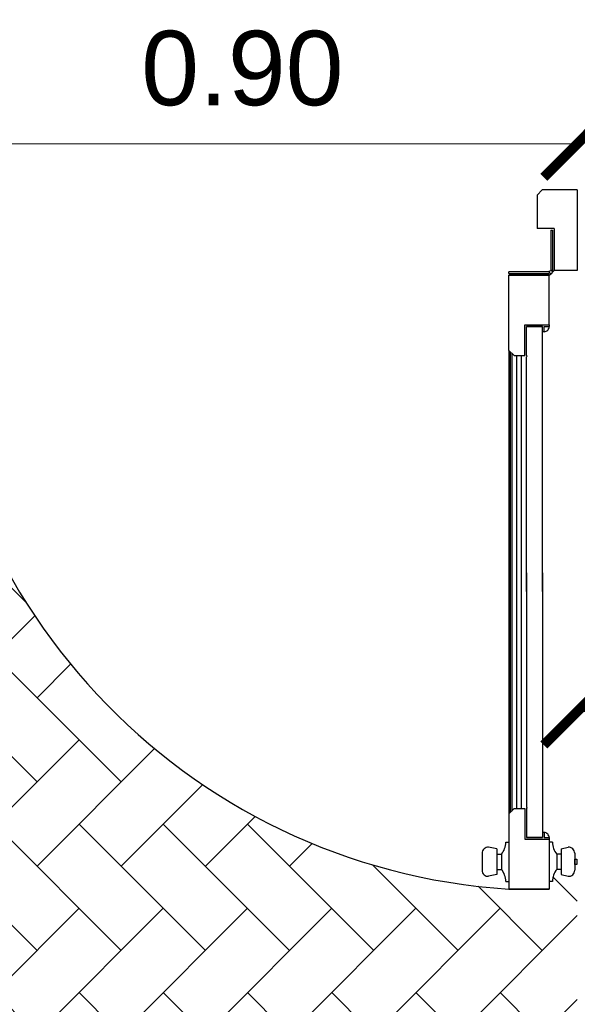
# Model space of a CAD drawing. Header units: inches. Extents: x -2 to 11.2, y -3.4 to 32.7.
# Tile 37 of 42: x 2.5 to 3.3, y 4.5 to 5.8. Entities that reach past the tile are written whole.
import ezdxf

# ---------------------------------------------------------------- set-up
doc = ezdxf.new("R2010")
doc.units = ezdxf.units.IN
doc.header["$MEASUREMENT"] = 0
doc.linetypes.add('CONTINUA', pattern=[0])
for name, color, linetype in [('Cotas', 60, 'Continuous'), ('Mobiliario', 2, 'Continuous'), ('Puertas', 1, 'Continuous'), ('Textura piso', 8, 'Continuous')]:
    doc.layers.add(name, color=color, linetype=linetype)
doc.styles.get("Standard").update_dxf_attribs({"font": 'arial.ttf'})
doc.dimstyles.new('Cotas', dxfattribs={"dimtxt": 0.1, "dimasz": 0.09, "dimexe": 0.2, "dimexo": 0.4, "dimgap": 0.05, "dimtad": 1, "dimzin": 0, "dimdsep": 46, "dimtxsty": 'Standard', "dimblk": 'ARCHTICK', "dimcen": 0.09, "dimse1": 1, "dimse2": 1, "dimclrd": 60, "dimclre": 256, "dimadec": 0, "dimazin": 0, "dimtfac": 1, "dimtix": 1, "dimtofl": 0, "dimtmove": 1, "dimatfit": 3, "dimfxl": 0, "dimtolj": 1, "dimtzin": 0, "dimlwd": 9, "dimarcsym": 0})

# ---------------------------------------------------------------- blocks, each defined once
blk = doc.blocks.new('puerta2')
at = {"layer": 'Puertas'}
for p, q in [((150.3376989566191, 38.72223843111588), (150.3376989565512, 38.61423843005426)), ((150.3376989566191, 38.72223843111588), (150.3848409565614, 38.72223843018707)), ((150.3376989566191, 38.72223843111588), (150.3376989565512, 38.61423843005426)), ((150.3376989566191, 38.72223843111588), (150.3848409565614, 38.72223843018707)), ((150.3848409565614, 38.72223843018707), (150.3916989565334, 38.71538043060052)), ((150.3848409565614, 38.72223843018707), (150.3916989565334, 38.71538043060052)), ((151.190556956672, 38.72223842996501), (151.1836989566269, 38.71538043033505)), ((151.190556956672, 38.72223842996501), (151.1836989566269, 38.71538043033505)), ((151.2376989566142, 38.72223843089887), (151.190556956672, 38.72223842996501)), ((151.2376989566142, 38.72223843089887), (151.190556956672, 38.72223842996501)), ((151.2376989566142, 38.72223843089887), (151.2376989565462, 38.61423842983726)), ((151.2376989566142, 38.72223843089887), (151.2376989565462, 38.61423842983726)), ((150.3916989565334, 38.71538043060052), (150.3916989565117, 38.67039843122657)), ((150.3916989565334, 38.71538043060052), (150.3916989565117, 38.67039843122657)), ((151.1836989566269, 38.71538043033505), (151.1836989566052, 38.6703984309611)), ((151.1836989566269, 38.71538043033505), (151.1836989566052, 38.6703984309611)), ((150.3690189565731, 38.67039843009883), (150.3690189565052, 38.61423843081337)), ((150.3690189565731, 38.67039843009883), (150.3916989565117, 38.67039843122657)), ((150.3690189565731, 38.67039843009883), (150.3690189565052, 38.61423843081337)), ((150.3690189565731, 38.67039843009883), (150.3916989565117, 38.67039843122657)), ((150.3711789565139, 38.66823843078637), (150.3711789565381, 38.61423843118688)), ((150.3733389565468, 38.66823843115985), (150.3711789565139, 38.66823843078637)), ((150.3711789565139, 38.66823843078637), (150.3711789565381, 38.61423843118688)), ((150.3733389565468, 38.66823843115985), (150.3711789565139, 38.66823843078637)), ((150.3733389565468, 38.66823843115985), (150.3733389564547, 38.61423843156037)), ((150.3733389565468, 38.66823843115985), (150.3733389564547, 38.61423843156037)), ((151.2063789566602, 38.67039843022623), (151.1836989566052, 38.6703984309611)), ((151.2063789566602, 38.67039843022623), (151.1836989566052, 38.6703984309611)), ((151.2063789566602, 38.67039843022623), (151.2063789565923, 38.61423843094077)), ((151.2063789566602, 38.67039843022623), (151.2063789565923, 38.61423843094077)), ((150.3376989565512, 38.61423843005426), (150.3690189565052, 38.61423843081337)), ((150.3376989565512, 38.61423843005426), (150.3690189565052, 38.61423843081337)), ((150.3711789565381, 38.61423843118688), (150.3733389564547, 38.61423843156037)), ((150.3711789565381, 38.61423843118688), (150.3733389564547, 38.61423843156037)), ((151.2376989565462, 38.61423842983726), (151.2063789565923, 38.61423843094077)), ((151.2376989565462, 38.61423842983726), (151.2063789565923, 38.61423843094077)), ((150.3754989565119, 38.61207843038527), (150.3754989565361, 38.60991843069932)), ((150.3754989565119, 38.61207843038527), (150.4294989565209, 38.6120784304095)), ((150.3754989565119, 38.61207843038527), (150.3754989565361, 38.60991843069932)), ((150.3754989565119, 38.61207843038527), (150.4294989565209, 38.6120784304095)), ((150.4294989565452, 38.60991843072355), (150.3754989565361, 38.60991843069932)), ((150.4294989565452, 38.60991843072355), (150.3754989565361, 38.60991843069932)), ((150.3754989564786, 38.54090643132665), (150.3754989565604, 38.60775843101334)), ((150.429498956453, 38.6077584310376), (150.3754989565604, 38.60775843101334)), ((150.3754989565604, 38.60775843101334), (150.429498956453, 38.6077584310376)), ((150.3754989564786, 38.54090643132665), (150.3754989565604, 38.60775843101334)), ((150.429498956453, 38.6077584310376), (150.3754989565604, 38.60775843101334)), ((150.3754989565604, 38.60775843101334), (150.429498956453, 38.6077584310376)), ((150.4294989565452, 38.60991843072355), (150.4294989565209, 38.6120784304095)), ((150.4294989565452, 38.60991843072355), (150.4294989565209, 38.6120784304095)), ((150.4294989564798, 38.50661643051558), (150.429498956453, 38.6077584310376)), ((150.4294989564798, 38.50661643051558), (150.429498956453, 38.6077584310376)), ((150.4082769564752, 38.54090643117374), (150.3754989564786, 38.54090643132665)), ((150.4082769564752, 38.54090643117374), (150.3754989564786, 38.54090643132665)), ((150.3823569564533, 38.53874643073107), (150.3754989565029, 38.53874642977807)), ((150.3823569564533, 38.53874643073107), (150.3754989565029, 38.53874642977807)), ((150.382356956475, 38.53188843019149), (150.3823569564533, 38.53874643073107)), ((150.382356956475, 38.53188843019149), (150.3823569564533, 38.53874643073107)), ((150.3845169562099, 38.18285905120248), (150.3845169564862, 38.53874643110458)), ((150.3845169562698, 38.2082335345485), (150.3845169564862, 38.53874643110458)), ((150.3845169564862, 38.53874643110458), (150.4061169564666, 38.53874643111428)), ((150.4061169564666, 38.53874643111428), (150.3845169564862, 38.53874643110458)), ((150.3845169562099, 38.18285905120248), (150.3845169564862, 38.53874643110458)), ((150.3845169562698, 38.2082335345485), (150.3845169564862, 38.53874643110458)), ((150.3845169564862, 38.53874643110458), (150.4061169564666, 38.53874643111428)), ((150.4061169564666, 38.53874643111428), (150.3845169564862, 38.53874643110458)), ((150.4061169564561, 38.49975843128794), (150.4061169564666, 38.53874643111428)), ((150.4061169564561, 38.49975843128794), (150.4061169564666, 38.53874643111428)), ((150.4082769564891, 38.49975842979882), (150.4082769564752, 38.54090643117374)), ((150.4082769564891, 38.49975842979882), (150.4082769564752, 38.54090643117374)), ((150.4061169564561, 38.49975843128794), (150.4052597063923, 38.4989011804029)), ((150.4061169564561, 38.49975843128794), (150.4052597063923, 38.4989011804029)), ((150.4061169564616, 38.49804392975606), (150.4052597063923, 38.4989011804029)), ((150.4061169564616, 38.49804392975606), (150.4052597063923, 38.4989011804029)), ((150.4061169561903, 38.18285905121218), (150.4061169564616, 38.49804392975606)), ((150.4061169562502, 38.20823353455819), (150.4061169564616, 38.49804392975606)), ((150.4061169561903, 38.18285905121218), (150.4061169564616, 38.49804392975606)), ((150.4061169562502, 38.20823353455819), (150.4061169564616, 38.49804392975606)), ((150.4226409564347, 38.49975843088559), (150.4082769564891, 38.49975842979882)), ((150.4226409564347, 38.49975843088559), (150.4082769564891, 38.49975842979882)), ((150.4131228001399, 38.49975843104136), (150.4131227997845, 37.89133415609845)), ((150.4131228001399, 38.49975843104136), (150.4131227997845, 37.89133415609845)), ((150.419491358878, 38.49975842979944), (150.4194913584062, 37.89133415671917)), ((150.419491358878, 38.49975842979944), (150.4194913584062, 37.89133415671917)), ((150.4226409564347, 38.49975843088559), (150.4294989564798, 38.50661643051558)), ((150.4226409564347, 38.49975843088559), (150.4294989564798, 38.50661643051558)), ((150.4258597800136, 38.50297725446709), (150.4258597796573, 37.88811533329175)), ((150.4258597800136, 38.50297725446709), (150.4258597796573, 37.88811533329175)), ((150.4277137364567, 38.50483121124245), (150.4277137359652, 37.88626137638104)), ((150.4277137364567, 38.50483121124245), (150.4277137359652, 37.88626137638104)), ((150.4294989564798, 38.50661643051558), (150.4294989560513, 37.88447615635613)), ((150.4294989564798, 38.50661643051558), (150.4294989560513, 37.88447615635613)), ((150.3845169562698, 38.2082335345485), (150.3845169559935, 37.85234615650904)), ((150.3845169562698, 38.2082335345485), (150.3845169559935, 37.85234615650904)), ((150.4061169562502, 38.20823353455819), (150.4061169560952, 37.89304865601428)), ((150.4061169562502, 38.20823353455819), (150.4061169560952, 37.89304865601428)), ((150.3845169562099, 38.18285905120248), (150.3845169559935, 37.85234615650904)), ((150.3845169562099, 38.18285905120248), (150.3845169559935, 37.85234615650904)), ((150.4061169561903, 38.18285905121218), (150.4061169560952, 37.89304865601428)), ((150.4061169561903, 38.18285905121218), (150.4061169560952, 37.89304865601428)), ((150.4061169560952, 37.89304865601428), (150.4052597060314, 37.89219140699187)), ((150.4061169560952, 37.89304865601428), (150.4052597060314, 37.89219140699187)), ((150.4061169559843, 37.89133415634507), (150.4052597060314, 37.89219140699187)), ((150.4061169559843, 37.89133415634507), (150.4052597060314, 37.89219140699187)), ((150.4061169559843, 37.89133415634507), (150.4061169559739, 37.85234615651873)), ((150.4061169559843, 37.89133415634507), (150.4061169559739, 37.85234615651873)), ((150.4082769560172, 37.89133415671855), (150.408276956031, 37.85018615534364)), ((150.4226409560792, 37.89133415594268), (150.4082769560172, 37.89133415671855)), ((150.4082769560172, 37.89133415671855), (150.408276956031, 37.85018615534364)), ((150.4226409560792, 37.89133415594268), (150.4082769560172, 37.89133415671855)), ((150.4226409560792, 37.89133415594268), (150.4294989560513, 37.88447615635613)), ((150.4226409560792, 37.89133415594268), (150.4294989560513, 37.88447615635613)), ((150.4294989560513, 37.88447615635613), (150.4294989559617, 37.78333415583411)), ((150.4294989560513, 37.88447615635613), (150.4294989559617, 37.78333415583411)), ((150.3823569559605, 37.85234615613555), (150.3754989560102, 37.85234615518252)), ((150.3823569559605, 37.85234615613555), (150.3754989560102, 37.85234615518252)), ((150.408276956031, 37.85018615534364), (150.3754989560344, 37.85018615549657)), ((150.3754989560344, 37.85018615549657), (150.3754989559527, 37.78333415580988)), ((150.408276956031, 37.85018615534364), (150.3754989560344, 37.85018615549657)), ((150.3754989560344, 37.85018615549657), (150.3754989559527, 37.78333415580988)), ((150.3823569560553, 37.85920415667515), (150.3823569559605, 37.85234615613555)), ((150.3823569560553, 37.85920415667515), (150.3823569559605, 37.85234615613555)), ((150.3845169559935, 37.85234615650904), (150.4061169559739, 37.85234615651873)), ((150.4061169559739, 37.85234615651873), (150.3845169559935, 37.85234615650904)), ((150.3845169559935, 37.85234615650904), (150.4061169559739, 37.85234615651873)), ((150.4061169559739, 37.85234615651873), (150.3845169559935, 37.85234615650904)), ((150.359298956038, 37.83718971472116), (150.3499772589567, 37.83945351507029)), ((150.359298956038, 37.83718971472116), (150.3499772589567, 37.83945351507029)), ((150.359298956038, 37.83718971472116), (150.3592989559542, 37.8026570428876)), ((150.359298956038, 37.83718971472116), (150.3592989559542, 37.8026570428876)), ((150.371142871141, 37.84624837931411), (150.3754989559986, 37.84624837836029)), ((150.371142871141, 37.84624837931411), (150.3754989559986, 37.84624837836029)), ((150.4338550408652, 37.84624837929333), (150.4294989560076, 37.84624837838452)), ((150.4338550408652, 37.84624837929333), (150.4294989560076, 37.84624837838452)), ((150.4456989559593, 37.8371897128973), (150.4568563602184, 37.83945351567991)), ((150.4456989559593, 37.8371897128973), (150.4568563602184, 37.83945351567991)), ((150.4456989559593, 37.8371897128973), (150.4456989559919, 37.80265704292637)), ((150.4456989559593, 37.8371897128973), (150.4456989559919, 37.80265704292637)), ((150.3411757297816, 37.82361636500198), (150.3382263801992, 37.82361636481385)), ((150.3411757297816, 37.82361636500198), (150.3382263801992, 37.82361636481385)), ((150.3382263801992, 37.82361636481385), (150.3382263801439, 37.81623039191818)), ((150.3382263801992, 37.82361636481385), (150.3382263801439, 37.81623039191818)), ((150.3411757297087, 37.83134246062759), (150.3411757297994, 37.80850429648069)), ((150.3411757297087, 37.83134246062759), (150.3411757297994, 37.80850429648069)), ((150.3411757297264, 37.81623039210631), (150.3411757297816, 37.82361636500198)), ((150.3411757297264, 37.81623039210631), (150.3411757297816, 37.82361636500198)), ((150.3592989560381, 37.83007694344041), (150.3653739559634, 37.83007694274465)), ((150.3592989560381, 37.83007694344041), (150.3653739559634, 37.83007694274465)), ((150.3653739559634, 37.83007694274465), (150.3653739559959, 37.8097698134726)), ((150.3653739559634, 37.83007694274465), (150.3653739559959, 37.8097698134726)), ((150.4456989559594, 37.83007694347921), (150.439623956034, 37.83007694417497)), ((150.439623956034, 37.83007694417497), (150.4396239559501, 37.80976981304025)), ((150.4456989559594, 37.83007694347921), (150.439623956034, 37.83007694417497)), ((150.439623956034, 37.83007694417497), (150.4396239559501, 37.80976981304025)), ((150.4656578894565, 37.83134246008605), (150.4656578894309, 37.80850429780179)), ((150.4656578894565, 37.83134246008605), (150.4656578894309, 37.80850429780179)), ((150.3382263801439, 37.81623039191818), (150.3411757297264, 37.81623039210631)), ((150.3382263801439, 37.81623039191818), (150.3411757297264, 37.81623039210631)), ((150.3592989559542, 37.80976981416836), (150.3653739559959, 37.8097698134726)), ((150.3592989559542, 37.80976981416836), (150.3653739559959, 37.8097698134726)), ((150.4456989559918, 37.80976981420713), (150.4396239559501, 37.80976981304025)), ((150.4456989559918, 37.80976981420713), (150.4396239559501, 37.80976981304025)), ((150.3592989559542, 37.8026570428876), (150.3499772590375, 37.8003932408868)), ((150.3592989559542, 37.8026570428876), (150.3499772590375, 37.8003932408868)), ((150.4456989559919, 37.80265704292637), (150.4568563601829, 37.80039324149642)), ((150.4456989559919, 37.80265704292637), (150.4568563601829, 37.80039324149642)), ((150.3711428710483, 37.7935983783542), (150.3754989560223, 37.79359837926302)), ((150.3711428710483, 37.7935983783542), (150.3754989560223, 37.79359837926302)), ((150.4294989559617, 37.78333415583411), (150.3754989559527, 37.78333415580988)), ((150.3754989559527, 37.78333415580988), (150.4294989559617, 37.78333415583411)), ((150.4294989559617, 37.78333415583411), (150.3754989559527, 37.78333415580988)), ((150.3754989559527, 37.78333415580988), (150.4294989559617, 37.78333415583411)), ((150.4338550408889, 37.79359837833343), (150.4294989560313, 37.79359837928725)), ((150.4338550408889, 37.79359837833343), (150.4294989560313, 37.79359837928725))]:
    blk.add_line(p, q, dxfattribs=at)
at = {"layer": 'Puertas', "extrusion": (0, 0, -0.9999999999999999)}
blk.add_ellipse((150.373338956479, 38.61207843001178), major_axis=(0.001527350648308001, 0.001527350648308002), ratio=0.9999999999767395, start_param=-1.570796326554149, end_param=4.712388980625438, dxfattribs=at)
blk.add_ellipse((150.373338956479, 38.61207843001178), major_axis=(0.001527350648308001, 0.001527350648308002), ratio=0.9999999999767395, start_param=-1.570796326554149, end_param=4.712388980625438, dxfattribs=at)
at = {"layer": 'Puertas', "extrusion": (0, 0, -1)}
for centre, major_axis, ratio, start_param, end_param in [((150.3769181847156, 38.61113249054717), (-0.58652144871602, 0.5865214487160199), 0.9999999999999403, 2.352449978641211, 3.863557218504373), ((150.3823569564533, 38.53874643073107), (0.004849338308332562, 0.004849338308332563), 0.9999999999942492, 2.356194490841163, 3.926990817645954), ((150.3823569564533, 38.53874643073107), (0.004849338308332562, 0.004849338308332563), 0.9999999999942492, 2.356194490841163, 3.926990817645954), ((150.3823569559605, 37.85234615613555), (-0.004849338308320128, 0.004849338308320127), 0.9999999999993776, 5.497787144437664, 7.068583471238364), ((150.3823569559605, 37.85234615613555), (-0.004849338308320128, 0.004849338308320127), 0.9999999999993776, 5.497787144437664, 7.068583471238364), ((150.3493138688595, 37.83134245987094), (0.00575453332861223, 0.005754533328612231), 0.9999999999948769, 3.92699081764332, 5.579393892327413), ((150.3493138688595, 37.83134245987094), (0.00575453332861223, 0.005754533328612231), 0.9999999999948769, 3.92699081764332, 5.579393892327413), ((150.3454666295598, 37.84629328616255), (-0.01815587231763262, 0.01815587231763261), 0.9999999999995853, 2.357943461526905, 3.039769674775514), ((150.3454666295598, 37.84629328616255), (-0.01815587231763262, 0.01815587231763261), 0.9999999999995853, 2.357943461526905, 3.039769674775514), ((150.4595312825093, 37.84629328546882), (-0.01815587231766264, 0.01815587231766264), 0.9999999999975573, 4.814211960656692, 5.496038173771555), ((150.4595312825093, 37.84629328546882), (-0.01815587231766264, 0.01815587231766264), 0.9999999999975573, 4.814211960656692, 5.496038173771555), ((150.4575197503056, 37.83134246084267), (-0.005754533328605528, 0.005754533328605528), 0.9999999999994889, 0.7037914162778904, 2.356194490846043), ((150.4575197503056, 37.83134246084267), (-0.005754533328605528, 0.005754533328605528), 0.9999999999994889, 0.7037914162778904, 2.356194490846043), ((150.3493138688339, 37.80850429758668), (-0.005754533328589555, 0.005754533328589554), 0.9999999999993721, 3.845384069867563, 5.49778714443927), ((150.3493138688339, 37.80850429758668), (-0.005754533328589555, 0.005754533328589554), 0.9999999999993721, 3.845384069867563, 5.49778714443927), ((150.3454666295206, 37.79355347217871), (-0.01815587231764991, 0.01815587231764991), 0.9999999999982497, 1.672619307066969, 2.354445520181), ((150.3454666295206, 37.79355347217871), (-0.01815587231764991, 0.01815587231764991), 0.9999999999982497, 1.672619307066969, 2.354445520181), ((150.4595312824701, 37.79355347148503), (-0.01815587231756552, 0.01815587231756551), 0.9999999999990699, 5.499536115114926, 6.181362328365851), ((150.4595312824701, 37.79355347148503), (-0.01815587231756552, 0.01815587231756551), 0.9999999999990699, 5.499536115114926, 6.181362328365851), ((150.45751975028, 37.80850429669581), (-0.005754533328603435, 0.005754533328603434), 0.9999999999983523, 2.356194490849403, 4.00859756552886), ((150.45751975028, 37.80850429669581), (-0.005754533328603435, 0.005754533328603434), 0.9999999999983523, 2.356194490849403, 4.00859756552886)]:
    blk.add_ellipse(centre, major_axis=major_axis, ratio=ratio, start_param=start_param, end_param=end_param, dxfattribs=at)
blk = doc.blocks.new('_ArchTick')
at = {"color": 0, "linetype": 'ByBlock', "const_width": 0.15}
blk.add_lwpolyline([(-0.5, -0.5), (0.5, 0.5)], dxfattribs=at)
blk = doc.blocks.new('*D94')
at = {"layer": 'Cotas', "color": 60, "linetype": 'CONTINUA', "lineweight": 9, "transparency": 16777216}
blk.add_line((2.370000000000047, 5.632856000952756), (3.270000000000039, 5.632856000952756), dxfattribs=at)
at = {"layer": 'Defpoints', "color": 0, "transparency": 16777216}
for p in [(2.370000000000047, 5.632856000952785), (3.270000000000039, 5.632856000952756), (3.270000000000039, 5.632856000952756)]:
    blk.add_point(p, dxfattribs=at)
at = {"layer": 'Cotas', "color": 60, "lineweight": 9, "transparency": 16777216, "xscale": 0.09, "yscale": 0.09, "zscale": 0.09, "rotation": 180}
blk.add_blockref('_ArchTick', (2.370000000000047, 5.632856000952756), dxfattribs=at)
at = {"layer": 'Cotas', "color": 60, "lineweight": 9, "transparency": 16777216, "xscale": 0.09, "yscale": 0.09, "zscale": 0.09}
blk.add_blockref('_ArchTick', (3.270000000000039, 5.632856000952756), dxfattribs=at)
at = {"layer": 'Cotas', "color": 0, "transparency": 16777216, "insert": (2.820000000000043, 5.733913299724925), "char_height": 0.1, "attachment_point": 5}
blk.add_mtext('\\A1;0.90', dxfattribs=at)
blk = doc.blocks.new('*D96')
at = {"layer": 'Cotas', "color": 60, "linetype": 'CONTINUA', "lineweight": 9, "transparency": 16777216}
blk.add_line((3.919617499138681, 4.870338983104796), (3.270000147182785, 4.870338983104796), dxfattribs=at)
at = {"layer": 'Defpoints', "color": 0, "transparency": 16777216}
for p in [(3.270000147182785, 4.870338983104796), (3.270000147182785, 4.870338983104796), (3.919617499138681, 4.870338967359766)]:
    blk.add_point(p, dxfattribs=at)
at = {"layer": 'Cotas', "color": 60, "lineweight": 9, "transparency": 16777216, "xscale": 0.09, "yscale": 0.09, "zscale": 0.09, "rotation": 180}
blk.add_blockref('_ArchTick', (3.270000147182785, 4.870338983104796), dxfattribs=at)
at = {"layer": 'Cotas', "color": 60, "lineweight": 9, "transparency": 16777216, "xscale": 0.09, "yscale": 0.09, "zscale": 0.09}
blk.add_blockref('_ArchTick', (3.919617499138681, 4.870338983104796), dxfattribs=at)
at = {"layer": 'Cotas', "color": 0, "transparency": 16777216, "insert": (3.594808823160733, 4.971396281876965), "char_height": 0.1, "attachment_point": 5}
blk.add_mtext('\\A1;0.65', dxfattribs=at)

msp = doc.modelspace()

# ---------------------------------------------------------------- hatches: boundary and pattern name
at = {"layer": 'Textura piso'}
h = msp.add_hatch(dxfattribs=at)
h.set_pattern_fill('AR-HBONE', color=256, scale=0.02, angle=270, style=0)
h.set_pattern_definition([(315, (-41.40975532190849, -126.9724224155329), (0.1131370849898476, -2.966472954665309e-17), [0.24, -0.08]), (45, (-41.35318677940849, -127.0289909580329), (0.1131370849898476, -2.966472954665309e-17), [0.24, -0.08])])
edge = h.paths.add_edge_path()
edge.add_line((3.789617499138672, 0.8499999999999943), (3.789617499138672, 1.249999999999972))
edge.add_line((3.789617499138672, 1.249999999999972), (4.014520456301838, 1.249999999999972))
edge.add_line((4.014520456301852, 1.249999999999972), (4.014520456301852, 1.916409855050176))
edge.add_line((4.014520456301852, 1.916409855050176), (3.997789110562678, 1.916409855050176))
edge.add_line((3.997789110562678, 1.916409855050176), (3.972692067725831, 1.916409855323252))
edge.add_line((3.972692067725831, 1.916409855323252), (3.9726920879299, 2.749999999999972))
edge.add_line((3.9726920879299, 2.749999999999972), (3.789617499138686, 2.749999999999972))
edge.add_line((3.789617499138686, 2.749999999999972), (3.789617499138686, 3.549656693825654))
edge.add_line((3.789617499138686, 3.549656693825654), (3.270000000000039, 3.549656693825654))
edge.add_line((3.270000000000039, 3.549656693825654), (3.270000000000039, 3.669656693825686))
edge.add_line((3.270000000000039, 3.669656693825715), (3.320000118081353, 3.669656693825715))
edge.add_line((3.320000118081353, 3.669656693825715), (3.320000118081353, 4.466256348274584))
edge.add_line((3.320000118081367, 4.466256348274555), (3.300000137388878, 4.466256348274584))
edge.add_line((3.300000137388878, 4.466256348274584), (3.270000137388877, 4.466256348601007))
edge.add_line((3.270000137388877, 4.466256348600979), (3.270000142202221, 4.664847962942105))
edge.add_line((3.270000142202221, 4.664847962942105), (3.266523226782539, 4.664847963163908))
edge.add_line((3.266523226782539, 4.664847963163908), (3.266523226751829, 4.65712186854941))
edge.add_ellipse((3.258385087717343, 4.657121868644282), major_axis=(0.005754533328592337, 0.005754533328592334), ratio=0.9999999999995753, start_angle=220.324277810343, end_angle=315.0000000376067, ccw=False)
edge.add_line((3.257721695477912, 4.649010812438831), (3.24840000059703, 4.651274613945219))
edge.add_line((3.24840000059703, 4.651274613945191), (3.248400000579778, 4.65838738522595))
edge.add_line((3.248400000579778, 4.65838738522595), (3.242325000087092, 4.658387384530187))
edge.add_ellipse((3.262232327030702, 4.642171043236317), major_axis=(0.01815587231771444, 0.01815587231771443), ratio=0.9999999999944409, start_angle=95.83402702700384, end_angle=134.8997913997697)
edge.add_line((3.236556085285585, 4.642215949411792), (3.232200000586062, 4.642215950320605))
edge.add_line((3.232200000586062, 4.642215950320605), (3.23220000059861, 4.63195172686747))
edge.add_line((3.232200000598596, 4.63195172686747), (3.178200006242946, 4.631951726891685))
edge.add_ellipse((3.230780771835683, 5.459750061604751), major_axis=(0.5865214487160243, 0.5865214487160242), ratio=0.9999999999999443, start_angle=134.7854552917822, end_angle=221.3655225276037, ccw=False)
edge.add_line((2.401319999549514, 5.462856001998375), (2.370000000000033, 5.462856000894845))
edge.add_line((2.370000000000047, 5.462856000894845), (2.370000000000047, 5.082856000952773))
edge.add_line((2.370000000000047, 5.082856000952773), (2.370000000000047, 4.232856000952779))
edge.add_line((2.370000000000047, 4.232856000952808), (2.370000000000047, 3.549656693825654))
edge.add_line((2.370000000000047, 3.549656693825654), (0.2500000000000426, 3.549656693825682))
edge.add_line((0.2500000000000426, 3.549656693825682), (0.2500000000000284, 2.049999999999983))
edge.add_line((0.2500000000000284, 2.049999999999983), (1.05000000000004, 2.049999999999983))
edge.add_line((1.05000000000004, 2.049999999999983), (1.05000000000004, 0.2499999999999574))
edge.add_line((1.05000000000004, 0.2499999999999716), (1.15029296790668, 0.2499999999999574))
edge.add_ellipse((1.151248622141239, 0.2512486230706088), major_axis=(0.0008829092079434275, -0.0008829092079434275), ratio=0.9999999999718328, start_angle=404.99999009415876, end_angle=629.9999999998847, ccw=False)
edge.add_line((1.151038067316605, 0.2537458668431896), (1.15249724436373, 0.2537458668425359))
edge.add_line((1.15249724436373, 0.2537458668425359), (1.152497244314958, 0.2936393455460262))
edge.add_ellipse((1.156461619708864, 0.2936393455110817), major_axis=(0.002803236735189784, -0.002803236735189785), ratio=0.9999999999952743, start_angle=135.0000000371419, end_angle=225.0000000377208, ccw=False)
edge.add_line((1.157710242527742, 0.2981209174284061), (1.157710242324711, 0.6082362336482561))
edge.add_ellipse((1.15646162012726, 0.6127178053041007), major_axis=(0.002803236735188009, 0.002803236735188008), ratio=0.9999999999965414, start_angle=135.0000000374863, end_angle=225.0000000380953, ccw=False)
edge.add_line((1.151980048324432, 0.613966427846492), (1.152497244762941, 0.6139664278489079))
edge.add_line((1.152497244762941, 0.6139664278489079), (1.152497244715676, 0.6526112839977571))
edge.add_line((1.15249724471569, 0.6526112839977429), (1.183712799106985, 0.6526112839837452))
edge.add_arc((1.168993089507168, 0.2716303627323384), 0.3812651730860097, 2.1090138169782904, 87.78740112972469, ccw=False)
edge.add_arc((1.931006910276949, 0.2716303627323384), 0.3812651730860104, 92.21259887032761, 177.8909861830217, ccw=False)
edge.add_line((1.916287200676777, 0.6526112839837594), (1.947502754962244, 0.6526112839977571))
edge.add_line((1.947502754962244, 0.6526112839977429), (1.947502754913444, 0.6127178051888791))
edge.add_ellipse((1.94353837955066, 0.6127178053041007), major_axis=(0.002803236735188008, -0.002803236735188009), ratio=0.9999999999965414, start_angle=314.9999999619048, end_angle=404.9999999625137, ccw=False)
edge.add_line((1.942289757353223, 0.6082362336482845), (1.942289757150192, 0.2981209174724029))
edge.add_ellipse((1.943538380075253, 0.2936393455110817), major_axis=(0.002803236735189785, 0.002803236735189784), ratio=0.9999999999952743, start_angle=-45.00000003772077, end_angle=44.99999996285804)
edge.add_line((1.948019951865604, 0.2923907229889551), (1.947502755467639, 0.2923907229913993))
edge.add_line((1.947502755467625, 0.2923907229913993), (1.947502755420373, 0.2537458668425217))
edge.add_line((1.947502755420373, 0.2537458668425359), (1.947502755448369, 0.2512486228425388))
edge.add_ellipse((1.948751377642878, 0.2512486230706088), major_axis=(0.0008829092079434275, 0.0008829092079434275), ratio=0.9999999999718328, start_angle=-89.99999999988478, end_angle=135.0000099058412, ccw=False)
edge.add_line((1.949371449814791, 0.2524972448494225), (1.949210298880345, 0.2524972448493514))
edge.add_ellipse((1.948751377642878, 0.2512486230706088), major_axis=(0.0008829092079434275, 0.0008829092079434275), ratio=0.9999999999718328, start_angle=-89.99999999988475, end_angle=135.0000099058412)
edge.add_line((1.949707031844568, 0.2500000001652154), (1.949999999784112, 0.2500000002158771))
edge.add_line((1.949999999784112, 0.2500000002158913), (2.189617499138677, 0.250000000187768))
edge.add_line((2.189617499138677, 0.2500000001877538), (2.189617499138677, 0.8499999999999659))
edge.add_line((2.189617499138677, 0.8499999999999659), (3.789617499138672, 0.8499999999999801))
h.paths.add_polyline_path([(3.211658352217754, 1.583118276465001), (3.217363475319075, 1.577286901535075), (3.223727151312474, 1.570004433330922), (3.223727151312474, 1.536703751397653), (3.230944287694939, 1.536703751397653), (3.230944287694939, 1.491178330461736), (3.23291308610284, 1.489648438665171), (3.230944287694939, 1.486885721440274), (3.230944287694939, 1.476543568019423), (3.223574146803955, 1.476543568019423), (3.212294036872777, 1.460714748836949, -0.2675163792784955), (3.262154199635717, 1.374193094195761), (3.262154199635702, 1.256995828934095), (3.280129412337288, 1.256995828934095), (3.280129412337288, 1.361074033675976), (3.350716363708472, 1.361074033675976), (3.350716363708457, 1.100703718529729), (3.280129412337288, 1.100703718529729), (3.280129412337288, 1.145008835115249), (3.262154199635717, 1.1509222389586), (3.262154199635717, 1.116531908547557, -0.4142135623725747), (3.162154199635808, 1.016531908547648), (3.051598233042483, 1.016531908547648), (3.051598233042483, 0.9313118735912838), (3.011547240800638, 0.9313118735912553), (3.011547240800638, 1.016531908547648), (2.902218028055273, 1.016531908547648, -0.4142135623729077), (2.80221802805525, 1.116531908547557), (2.802218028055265, 1.150943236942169), (2.780868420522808, 1.143919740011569), (2.780868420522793, 1.100703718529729), (2.710281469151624, 1.100703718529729), (2.710281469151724, 1.361074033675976), (2.780868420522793, 1.361074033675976), (2.780868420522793, 1.256995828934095), (2.802218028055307, 1.256995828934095), (2.802218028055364, 1.374193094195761, -0.2655810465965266), (2.85145414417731, 1.460350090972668), (2.84168388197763, 1.474462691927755), (2.833012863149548, 1.474462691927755), (2.833012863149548, 1.486987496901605), (2.830886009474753, 1.490059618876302), (2.833012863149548, 1.491532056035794), (2.833012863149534, 1.534723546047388), (2.840540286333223, 1.534723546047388), (2.841145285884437, 1.545528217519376), (2.84182310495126, 1.552858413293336), (2.843215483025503, 1.562827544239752), (2.846095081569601, 1.572819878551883), (2.849932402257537, 1.58016981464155), (2.854615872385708, 1.585558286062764), (2.860207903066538, 1.589838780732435), (2.866470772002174, 1.593404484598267), (2.873288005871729, 1.596348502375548), (2.880580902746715, 1.598746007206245), (2.888221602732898, 1.600649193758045), (2.896089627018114, 1.602119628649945), (2.9038973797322, 1.603195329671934), (2.911362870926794, 1.603917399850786), (2.919604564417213, 1.604411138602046), (2.927837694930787, 1.604486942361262), (2.933466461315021, 1.604356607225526), (2.935889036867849, 1.604291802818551), (2.938260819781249, 1.604230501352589), (2.940644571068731, 1.604181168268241), (2.943263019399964, 1.604144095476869), (2.946378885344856, 1.604117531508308), (2.95025488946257, 1.604099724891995), (2.955153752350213, 1.604088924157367), (2.961338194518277, 1.604083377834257), (2.969070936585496, 1.604081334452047), (2.978614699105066, 1.6040810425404), (2.990111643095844, 1.604080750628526), (3.00322169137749, 1.604078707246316), (3.017484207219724, 1.604073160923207), (3.032438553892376, 1.604062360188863), (3.047624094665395, 1.604044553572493), (3.06258019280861, 1.604017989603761), (3.076846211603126, 1.603980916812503), (3.089961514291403, 1.603931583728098), (3.101570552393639, 1.60386794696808), (3.111738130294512, 1.603786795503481), (3.120634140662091, 1.603684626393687), (3.128428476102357, 1.603557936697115), (3.138628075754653, 1.603327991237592), (3.149558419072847, 1.602888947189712), (3.159334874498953, 1.602272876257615), (3.168047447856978, 1.601436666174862), (3.176166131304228, 1.600272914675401), (3.184066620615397, 1.598657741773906), (3.19186173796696, 1.596452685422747), (3.19974870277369, 1.592735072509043), (3.206513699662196, 1.587686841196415)], flags=16)
h.paths.add_polyline_path([(3.187220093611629, 1.518364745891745), (3.193382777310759, 1.516537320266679), (3.199185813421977, 1.514018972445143), (3.205897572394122, 1.509678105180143), (3.2079044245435, 1.5079781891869), (3.204110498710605, 1.510833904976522), (3.200700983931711, 1.513039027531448), (3.197560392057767, 1.514724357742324), (3.194573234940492, 1.516020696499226), (3.191624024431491, 1.517058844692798), (3.188617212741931, 1.517950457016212), (3.185537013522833, 1.518730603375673), (3.182387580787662, 1.519415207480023), (3.179173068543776, 1.520020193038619), (3.175897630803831, 1.520561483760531), (3.172565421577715, 1.521055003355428), (3.169180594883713, 1.521516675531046), (3.165747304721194, 1.521962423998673), (3.162269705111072, 1.522404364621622), (3.158751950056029, 1.522839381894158), (3.155198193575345, 1.523260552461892), (3.151612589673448, 1.523660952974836), (3.147999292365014, 1.524033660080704), (3.144362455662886, 1.524371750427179), (3.140706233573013, 1.524668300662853), (3.137034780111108, 1.524916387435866), (3.133312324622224, 1.525111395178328), (3.12934339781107, 1.525257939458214), (3.124892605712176, 1.525362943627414), (3.119724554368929, 1.525433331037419), (3.113603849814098, 1.525476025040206), (3.106295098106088, 1.525497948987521), (3.097562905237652, 1.525506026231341), (3.087171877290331, 1.525507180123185), (3.075010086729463, 1.525507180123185), (3.061459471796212, 1.525507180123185), (3.047025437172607, 1.525507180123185), (3.032213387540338, 1.525507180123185), (3.017528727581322, 1.525507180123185), (3.003476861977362, 1.525507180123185), (2.990563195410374, 1.525507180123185), (2.979293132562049, 1.525507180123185), (2.970040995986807, 1.525506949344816), (2.962656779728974, 1.525505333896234), (2.956859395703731, 1.525500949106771), (2.952367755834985, 1.525492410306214), (2.948900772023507, 1.525478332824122), (2.946177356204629, 1.525457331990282), (2.943916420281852, 1.525428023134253), (2.941836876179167, 1.525389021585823), (2.939706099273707, 1.525338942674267), (2.937485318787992, 1.525276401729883), (2.935184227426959, 1.525200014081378), (2.932812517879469, 1.525108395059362), (2.930379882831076, 1.525000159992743), (2.927896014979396, 1.524873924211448), (2.925370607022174, 1.52472830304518), (2.922813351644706, 1.52456191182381), (2.920230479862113, 1.524373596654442), (2.917614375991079, 1.524163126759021), (2.914953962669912, 1.523930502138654), (2.912238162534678, 1.523675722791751), (2.909455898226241, 1.523398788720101), (2.906596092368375, 1.523099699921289), (2.903647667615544, 1.522778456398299), (2.900599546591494, 1.522435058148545), (2.897446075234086, 1.522067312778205), (2.894203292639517, 1.521664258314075), (2.890892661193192, 1.521212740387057), (2.887535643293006, 1.5206996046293), (2.884153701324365, 1.520111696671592), (2.880768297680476, 1.519435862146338), (2.877400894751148, 1.518658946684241), (2.874072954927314, 1.517767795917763), (2.870782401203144, 1.516722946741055), (2.867432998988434, 1.515379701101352), (2.863904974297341, 1.513567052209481), (2.860078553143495, 1.511113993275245), (2.855833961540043, 1.507849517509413), (2.851051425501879, 1.503602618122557), (2.845611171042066, 1.498202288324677), (2.843102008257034, 1.49548851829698), (2.843708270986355, 1.493163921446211), (2.844956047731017, 1.49007315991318), (2.846446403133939, 1.487689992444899), (2.848199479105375, 1.485881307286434), (2.850235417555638, 1.48451399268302), (2.852574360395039, 1.483454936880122), (2.855236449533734, 1.482571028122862), (2.858244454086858, 1.481746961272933), (2.861631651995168, 1.480938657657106), (2.866886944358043, 1.47980694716), (2.869687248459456, 1.479264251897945), (2.863071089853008, 1.480595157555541), (2.856374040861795, 1.482193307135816), (2.849591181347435, 1.484445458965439), (2.845541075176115, 1.488624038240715), (2.842870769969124, 1.495238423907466), (2.842975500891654, 1.495351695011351), (2.842682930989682, 1.497095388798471), (2.84310200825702, 1.495488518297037), (2.845611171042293, 1.49820228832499), (2.851051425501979, 1.503602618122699), (2.858034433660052, 1.509803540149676), (2.86556203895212, 1.514629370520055), (2.872010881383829, 1.517215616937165), (2.878936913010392, 1.519070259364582), (2.885670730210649, 1.52041454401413), (2.89229419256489, 1.521426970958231), (2.898518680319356, 1.522200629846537), (2.906863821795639, 1.523140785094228), (2.915113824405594, 1.523961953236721), (2.922789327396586, 1.52457946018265), (2.930236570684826, 1.525008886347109), (2.937342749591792, 1.525283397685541), (2.944043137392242, 1.525440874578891), (2.95018930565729, 1.525488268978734), (2.956859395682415, 1.525500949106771), (2.962656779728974, 1.525505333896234), (2.970040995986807, 1.525506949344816), (2.979293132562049, 1.525507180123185), (2.990563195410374, 1.525507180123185), (3.003476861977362, 1.525507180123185), (3.017528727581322, 1.525507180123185), (3.032213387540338, 1.525507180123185), (3.047025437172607, 1.525507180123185), (3.061459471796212, 1.525507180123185), (3.075010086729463, 1.525507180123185), (3.087171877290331, 1.525507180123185), (3.097562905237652, 1.525506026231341), (3.106295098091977, 1.52549794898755), (3.11360384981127, 1.525476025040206), (3.122826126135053, 1.525411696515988), (3.131474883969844, 1.525207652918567), (3.138765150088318, 1.524825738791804), (3.146043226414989, 1.524235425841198), (3.153209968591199, 1.523496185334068), (3.160155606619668, 1.522673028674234), (3.168167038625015, 1.521654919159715), (3.174545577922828, 1.52078492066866), (3.180972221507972, 1.519722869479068)], flags=0)
h.paths.add_polyline_path([(2.924141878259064, 1.604473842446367), (2.916461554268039, 1.604282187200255), (2.914873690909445, 1.604158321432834), (2.922544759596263, 1.604481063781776)], flags=16)
h.paths.add_polyline_path([(3.09420474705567, 2.410590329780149), (2.967323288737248, 2.529116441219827), (2.856915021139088, 2.408775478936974), (2.826500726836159, 2.372759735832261), (2.757869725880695, 2.313973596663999), (2.755385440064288, 2.313697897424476), (2.746804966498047, 2.290084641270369), (2.709367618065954, 2.241621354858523), (2.64662763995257, 2.20347307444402), (2.624089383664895, 2.203128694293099), (2.613698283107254, 2.212145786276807), (2.60906700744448, 2.239362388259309), (2.611676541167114, 2.269792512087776), (2.643828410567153, 2.335262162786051), (2.696846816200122, 2.386742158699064), (2.723078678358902, 2.458701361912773), (2.76418005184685, 2.517047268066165), (2.831513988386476, 2.566887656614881), (2.835575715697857, 2.575138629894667), (2.873924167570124, 2.616365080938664), (2.775210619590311, 2.708578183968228), (2.692948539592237, 2.631282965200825), (2.636122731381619, 2.581416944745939), (2.6066656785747, 2.566776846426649), (2.532384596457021, 2.533837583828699), (2.52260378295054, 2.506722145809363), (2.498049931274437, 2.481852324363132), (2.436199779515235, 2.447352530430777), (2.40396048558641, 2.440699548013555), (2.387386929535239, 2.44965291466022), (2.377931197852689, 2.480329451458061), (2.387702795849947, 2.520742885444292), (2.421803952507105, 2.568090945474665), (2.464144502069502, 2.6063245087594), (2.503957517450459, 2.637865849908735), (2.507113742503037, 2.649846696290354), (2.523150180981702, 2.688759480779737), (2.525570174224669, 2.700638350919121), (2.629723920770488, 2.777739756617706), (2.642614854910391, 2.794999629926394), (2.664091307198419, 2.812380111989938), (2.517679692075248, 2.949150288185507, -0.414213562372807), (2.51566384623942, 3.008358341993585), (3.016095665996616, 3.544067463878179, -0.414213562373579), (3.075303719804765, 3.546083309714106), (3.65182877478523, 3.007523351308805, -0.4142135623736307), (3.653844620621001, 2.948315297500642), (3.355196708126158, 2.628614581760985), (3.354815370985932, 2.626625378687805), (3.336010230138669, 2.600783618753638), (3.320812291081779, 2.591806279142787), (3.153412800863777, 2.412606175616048, -0.4142135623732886)], flags=16)
h.paths.add_polyline_path([(3.260574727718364, 1.193001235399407), (3.2618471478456, 1.192591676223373), (3.260574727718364, 1.192591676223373)], flags=0)
h.paths.add_polyline_path([(1.883970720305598, 0.8160422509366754), (1.883970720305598, 0.820061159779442), (1.878999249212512, 0.820061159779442), (1.878999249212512, 0.8161938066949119, 0.01042263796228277)], flags=16)
h.paths.add_polyline_path([(1.885119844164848, 1.053720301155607), (1.898885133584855, 1.053720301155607), (1.898885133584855, 1.048748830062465), (1.923742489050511, 1.048748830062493), (1.923742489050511, 1.043777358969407), (1.933685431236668, 1.043777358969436), (1.933685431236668, 1.038805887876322), (1.94362837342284, 1.03880588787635), (1.94362837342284, 1.033834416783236), (1.953571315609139, 1.033834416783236), (1.953571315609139, 1.02886294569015), (1.958542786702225, 1.028862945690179), (1.95854278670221, 1.023891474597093), (1.963514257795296, 1.023891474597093), (1.963514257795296, 1.018920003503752), (1.973457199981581, 1.01892000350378), (1.973457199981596, 1.00897706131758), (1.978428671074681, 1.008977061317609), (1.978428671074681, 1.004005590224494), (1.983400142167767, 1.004005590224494), (1.983400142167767, 0.9940626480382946), (1.988371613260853, 0.994062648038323), (1.988371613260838, 0.9841197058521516), (1.993343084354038, 0.9841197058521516), (1.993343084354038, 0.9741767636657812), (1.998314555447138, 0.9741767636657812), (1.998314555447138, 0.9542908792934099), (2.003286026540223, 0.9542908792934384), (2.003286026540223, 0.9353520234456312), (1.885119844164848, 0.9353520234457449), (1.885119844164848, 0.8250326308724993), (1.839227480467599, 0.8250326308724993), (1.839227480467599, 0.8300041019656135), (1.829284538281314, 0.830004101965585), (1.829284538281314, 0.8349755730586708), (1.819341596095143, 0.8349755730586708), (1.819341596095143, 0.8399470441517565), (1.814370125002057, 0.8399470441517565), (1.814370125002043, 0.8449185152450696), (1.804427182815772, 0.844918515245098), (1.804427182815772, 0.8498899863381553), (1.799455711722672, 0.8498899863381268), (1.799455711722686, 0.8548614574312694), (1.7944842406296, 0.8548614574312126), (1.7944842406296, 0.8648043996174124), (1.789512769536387, 0.8648043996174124), (1.789512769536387, 0.8697758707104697), (1.784541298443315, 0.8697758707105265), (1.784541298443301, 0.8797188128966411), (1.77956982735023, 0.8797188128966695), (1.779569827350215, 0.8896617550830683), (1.774598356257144, 0.8896617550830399), (1.774598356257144, 0.9045761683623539), (1.769626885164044, 0.9045761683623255), (1.769626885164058, 0.9353520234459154), (1.740834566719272, 0.9353520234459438), (1.740150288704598, 0.9282224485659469), (1.738986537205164, 0.9201037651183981), (1.737371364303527, 0.912203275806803), (1.735166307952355, 0.904408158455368), (1.731448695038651, 0.8965211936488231), (1.726400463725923, 0.8897561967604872), (1.721831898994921, 0.8846115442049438), (1.716000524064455, 0.8789064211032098), (1.708718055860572, 0.8725427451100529), (1.675417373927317, 0.8725427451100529), (1.675417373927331, 0.8653256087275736), (1.629891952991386, 0.865325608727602), (1.628362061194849, 0.8633568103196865), (1.625599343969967, 0.8653256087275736), (1.615257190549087, 0.8653256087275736), (1.615257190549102, 0.8726957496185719), (1.599428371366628, 0.8839758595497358, -0.2675163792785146), (1.512906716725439, 0.8341156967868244), (1.395709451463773, 0.8341156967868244), (1.395709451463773, 0.8161404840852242), (1.49978765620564, 0.8161404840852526), (1.49978765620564, 0.7455535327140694), (1.239417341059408, 0.7455535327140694), (1.239417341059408, 0.8161404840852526), (1.283722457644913, 0.8161404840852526), (1.289635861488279, 0.834115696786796), (1.255245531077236, 0.8341156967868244, -0.4142135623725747), (1.155245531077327, 0.9341156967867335), (1.155245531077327, 1.044671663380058), (1.070025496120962, 1.044671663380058), (1.070025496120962, 1.084722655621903), (1.155245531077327, 1.084722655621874), (1.155245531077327, 1.194051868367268, -0.4142135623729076), (1.255245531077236, 1.294051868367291), (1.289656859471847, 1.294051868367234), (1.282633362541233, 1.315401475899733), (1.239417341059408, 1.315401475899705), (1.239417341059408, 1.385988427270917), (1.499787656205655, 1.385988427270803), (1.499787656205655, 1.315401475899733), (1.395709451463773, 1.315401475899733), (1.395709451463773, 1.294051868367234), (1.512906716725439, 1.294051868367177, -0.2655810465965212), (1.599063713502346, 1.244815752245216), (1.613176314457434, 1.254586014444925), (1.613176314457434, 1.263257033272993), (1.625701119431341, 1.263257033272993), (1.62877324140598, 1.265383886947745), (1.630245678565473, 1.263257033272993), (1.673437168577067, 1.263257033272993), (1.673437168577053, 1.255729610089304), (1.684241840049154, 1.255124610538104), (1.691572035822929, 1.254446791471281), (1.701541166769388, 1.253054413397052), (1.711533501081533, 1.250174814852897), (1.718883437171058, 1.246337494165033), (1.724271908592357, 1.241654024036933), (1.728552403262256, 1.236061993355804), (1.732118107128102, 1.22979912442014), (1.735062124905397, 1.222981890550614), (1.737459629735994, 1.215688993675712), (1.739362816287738, 1.208048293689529), (1.74083325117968, 1.200180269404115), (1.741908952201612, 1.192372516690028), (1.742631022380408, 1.18490702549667), (1.743124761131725, 1.176665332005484), (1.743200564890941, 1.1684322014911), (1.743070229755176, 1.162803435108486), (1.74300542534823, 1.160380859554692), (1.74294412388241, 1.158009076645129), (1.742894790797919, 1.155625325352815), (1.742857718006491, 1.153006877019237), (1.742831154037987, 1.149891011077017), (1.742813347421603, 1.146015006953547), (1.742802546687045, 1.141116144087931), (1.742797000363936, 1.134931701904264), (1.742794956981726, 1.127198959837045), (1.742794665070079, 1.117655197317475), (1.742794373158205, 1.106158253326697), (1.742792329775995, 1.093048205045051), (1.742786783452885, 1.078785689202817), (1.742775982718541, 1.063831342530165), (1.742758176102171, 1.048645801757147), (1.74273161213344, 1.033689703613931), (1.742694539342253, 1.01942368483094), (1.742645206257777, 1.006308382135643), (1.742581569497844, 0.9946993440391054), (1.742500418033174, 0.9845317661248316), (1.742398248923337, 0.9756357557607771), (1.742271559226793, 0.9678414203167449), (1.742041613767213, 0.9576418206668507), (1.741602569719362, 0.9467114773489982), (1.740986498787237, 0.936935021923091), (1.740834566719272, 0.9353520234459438), (1.885119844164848, 0.9353520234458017)], flags=16)
h.paths.add_polyline_path([(1.96848572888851, 0.9393764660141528), (1.888942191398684, 0.9393764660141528), (1.888942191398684, 1.013948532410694), (1.968485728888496, 1.013948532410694)], flags=0)
h.paths.add_polyline_path([(1.948599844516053, 0.9990341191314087), (1.948599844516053, 0.9443479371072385), (1.893913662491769, 0.9443479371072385), (1.893913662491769, 0.9990341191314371)], flags=0)
h.paths.add_polyline_path([(1.938656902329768, 0.9890911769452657), (1.938656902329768, 0.9493194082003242), (1.90385660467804, 0.9493194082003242), (1.90385660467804, 0.9890911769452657)], flags=0)
h.paths.add_polyline_path([(1.928713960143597, 0.9791482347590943), (1.928713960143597, 0.9592623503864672), (1.90882807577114, 0.9592623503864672), (1.908828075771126, 0.9791482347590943)], flags=0)
h.paths.add_polyline_path([(1.918771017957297, 0.9692052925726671), (1.918771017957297, 0.9642338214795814), (1.913799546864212, 0.9642338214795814), (1.913799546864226, 0.9692052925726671)], flags=0)
h.paths.add_polyline_path([(1.743187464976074, 1.17212801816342), (1.742995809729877, 1.179808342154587), (1.742871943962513, 1.181396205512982), (1.743194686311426, 1.173725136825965)], flags=16)
h.paths.add_polyline_path([(1.874027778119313, 0.9344049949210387), (1.874027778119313, 0.8598329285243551), (1.809398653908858, 0.8598329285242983), (1.809398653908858, 0.9344049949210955)], flags=0)
h.paths.add_polyline_path([(1.869056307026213, 0.929433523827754), (1.869056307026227, 0.8747473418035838), (1.824313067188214, 0.8747473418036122), (1.824313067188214, 0.9294335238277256)], flags=0)
h.paths.add_polyline_path([(1.864084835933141, 0.9244620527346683), (1.864084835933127, 0.8846902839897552), (1.834256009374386, 0.8846902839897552), (1.8342560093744, 0.9244620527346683)], flags=0)
h.paths.add_polyline_path([(1.859113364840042, 0.9194905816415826), (1.859113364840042, 0.894633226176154), (1.844198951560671, 0.894633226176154), (1.844198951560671, 0.9194905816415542)], flags=0)
h.paths.add_polyline_path([(1.854141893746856, 0.9145191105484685), (1.854141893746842, 0.8996046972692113), (1.849170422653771, 0.8996046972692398), (1.849170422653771, 0.9145191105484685)], flags=0)
h.paths.add_polyline_path([(1.635809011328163, 1.253586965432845), (1.634202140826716, 1.253167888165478), (1.636915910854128, 1.250658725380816), (1.642316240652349, 1.245218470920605), (1.648517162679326, 1.23823546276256), (1.653342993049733, 1.230707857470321), (1.655929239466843, 1.224259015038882), (1.657783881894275, 1.21733298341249), (1.659128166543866, 1.210599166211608), (1.660140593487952, 1.203975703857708), (1.660914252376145, 1.19775121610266), (1.661854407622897, 1.1894060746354), (1.662675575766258, 1.181156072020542), (1.663293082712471, 1.173480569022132), (1.663722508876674, 1.166033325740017), (1.66399702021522, 1.158927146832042), (1.664154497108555, 1.152226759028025), (1.664201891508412, 1.146080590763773), (1.66421457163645, 1.139410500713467), (1.664218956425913, 1.133613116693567), (1.664220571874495, 1.126228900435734), (1.664220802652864, 1.116976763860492), (1.664220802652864, 1.105706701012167), (1.664220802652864, 1.09279303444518), (1.664220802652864, 1.078741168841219), (1.664220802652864, 1.064056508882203), (1.664220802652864, 1.049244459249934), (1.664220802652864, 1.034810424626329), (1.664220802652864, 1.021259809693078), (1.664220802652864, 1.00909801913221), (1.664219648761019, 0.9987069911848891), (1.664211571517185, 0.9899747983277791), (1.66418964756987, 0.9826660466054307), (1.664125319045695, 0.9734437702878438), (1.663921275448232, 0.9647950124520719), (1.663539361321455, 0.9575047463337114), (1.662949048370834, 0.9502266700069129), (1.66220980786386, 0.943059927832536), (1.661386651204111, 0.9361142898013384), (1.660368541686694, 0.9281028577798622), (1.659498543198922, 0.9217243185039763), (1.658436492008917, 0.9152976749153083), (1.657078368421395, 0.9090498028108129), (1.655250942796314, 0.9028871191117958), (1.65273259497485, 0.8970840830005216), (1.648391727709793, 0.8903723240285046), (1.646691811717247, 0.8883654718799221), (1.64954752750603, 0.8921593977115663), (1.651752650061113, 0.895568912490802), (1.653437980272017, 0.8987095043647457), (1.654734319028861, 0.9016966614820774), (1.655772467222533, 0.9046458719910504), (1.656664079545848, 0.9076526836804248), (1.65744422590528, 0.9107328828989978), (1.658128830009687, 0.9138823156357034), (1.65873381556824, 0.9170968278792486), (1.65927510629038, 0.9203722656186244), (1.659768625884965, 0.9237044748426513), (1.660230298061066, 0.9270893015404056), (1.660676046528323, 0.9305225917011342), (1.661117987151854, 0.9340001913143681), (1.661553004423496, 0.937517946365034), (1.661974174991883, 0.9410717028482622), (1.662374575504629, 0.9446573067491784), (1.662747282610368, 0.9482706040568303), (1.663085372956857, 0.9519074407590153), (1.663381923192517, 0.9555636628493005), (1.66363000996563, 0.959235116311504), (1.663825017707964, 0.9629575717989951), (1.663971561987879, 0.9669264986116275), (1.664076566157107, 0.971377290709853), (1.664146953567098, 0.9765453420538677), (1.664189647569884, 0.9826660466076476), (1.6642115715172, 0.9899747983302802), (1.664219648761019, 0.9987069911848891), (1.664220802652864, 1.00909801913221), (1.664220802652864, 1.021259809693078), (1.664220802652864, 1.034810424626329), (1.664220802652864, 1.049244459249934), (1.664220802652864, 1.064056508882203), (1.664220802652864, 1.078741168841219), (1.664220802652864, 1.09279303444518), (1.664220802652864, 1.105706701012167), (1.664220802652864, 1.116976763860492), (1.664220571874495, 1.126228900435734), (1.664218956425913, 1.133613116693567), (1.66421457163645, 1.139410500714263), (1.664206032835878, 1.143902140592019), (1.6641919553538, 1.147369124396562), (1.664170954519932, 1.150092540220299), (1.664141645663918, 1.152353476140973), (1.664102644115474, 1.15443302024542), (1.664052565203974, 1.156563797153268), (1.663990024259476, 1.158784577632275), (1.663913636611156, 1.161085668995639), (1.663822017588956, 1.163457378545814), (1.663713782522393, 1.165890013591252), (1.663587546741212, 1.168373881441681), (1.663441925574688, 1.170899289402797), (1.663275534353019, 1.173456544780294), (1.663087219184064, 1.176039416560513), (1.662876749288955, 1.178655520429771), (1.662644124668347, 1.181315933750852), (1.662389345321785, 1.184031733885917), (1.662112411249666, 1.186813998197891), (1.661813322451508, 1.189673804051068), (1.661492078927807, 1.192622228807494), (1.661148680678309, 1.19567034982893), (1.660780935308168, 1.198823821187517), (1.660377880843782, 1.202066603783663), (1.659926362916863, 1.205377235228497), (1.659413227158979, 1.208734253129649), (1.658825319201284, 1.212116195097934), (1.658149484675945, 1.215501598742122), (1.657372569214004, 1.218869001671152), (1.656481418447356, 1.222196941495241), (1.655436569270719, 1.225487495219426), (1.654093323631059, 1.228836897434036), (1.652280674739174, 1.232364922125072), (1.649827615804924, 1.236191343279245), (1.646563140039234, 1.240435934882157), (1.642316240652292, 1.245218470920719), (1.636915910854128, 1.250658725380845), (1.63420214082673, 1.253167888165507), (1.631877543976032, 1.252561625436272), (1.628786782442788, 1.251313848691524), (1.626403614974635, 1.249823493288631), (1.624594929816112, 1.248070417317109), (1.623227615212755, 1.246034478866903), (1.622168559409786, 1.243695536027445), (1.621284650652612, 1.241033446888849), (1.620460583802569, 1.238025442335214), (1.619652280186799, 1.234638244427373), (1.618520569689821, 1.229382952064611), (1.617977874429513, 1.226582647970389), (1.61930878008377, 1.233198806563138), (1.620906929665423, 1.239895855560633), (1.623159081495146, 1.24667871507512), (1.627337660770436, 1.250728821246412), (1.633952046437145, 1.253399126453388), (1.634065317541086, 1.253294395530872)], flags=0)
h.paths.add_polyline_path([(1.331714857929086, 0.8356951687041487), (1.331305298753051, 0.834422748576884), (1.331305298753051, 0.8356951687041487)], flags=0)
h.paths.add_polyline_path([(1.498184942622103, 1.964118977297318), (2.18615220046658, 1.964118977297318), (2.18615220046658, 1.842372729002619), (1.498184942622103, 1.842372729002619)], flags=24)
h.paths.add_polyline_path([(1.312357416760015, 2.276735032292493), (2.412777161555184, 2.276735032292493), (2.412777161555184, 2.04548922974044), (1.312357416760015, 2.04548922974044)], flags=24)

# ---------------------------------------------------------------- linework, layer by layer
at = {"layer": 'Mobiliario'}
for p, q in [((3.236353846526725, 5.459865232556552), (3.238680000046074, 5.462856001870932)), ((3.232199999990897, 5.456376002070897), (3.235655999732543, 5.45896800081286)), ((3.232200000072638, 5.389524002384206), (3.232200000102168, 5.387364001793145)), ((3.225342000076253, 5.380506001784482), (3.223182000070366, 5.380506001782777)), ((3.225342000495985, 4.707821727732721), (3.22318200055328, 4.707821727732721)), ((3.232200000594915, 4.700963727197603), (3.232200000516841, 4.698803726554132))]:
    msp.add_line(p, q, dxfattribs=at)

# ---------------------------------------------------------------- block references
at = {"xscale": -1}
msp.add_blockref('puerta2', (153.6076989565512, -33.15138242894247), dxfattribs=at)

# ---------------------------------------------------------------- dimensions: what is measured, and where the dimension line sits
at = {"layer": 'Cotas'}
for base, p1, p2, picture, middle in [((3.270000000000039, 5.632856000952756), (2.370000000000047, 5.632856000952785), (3.270000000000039, 5.632856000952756), '*D94', (2.820000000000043, 5.733913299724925)), ((3.270000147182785, 4.870338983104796), (3.919617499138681, 4.870338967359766), (3.270000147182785, 4.870338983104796), '*D96', (3.594808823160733, 4.971396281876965))]:
    dim = msp.add_linear_dim(base=base, p1=p1, p2=p2, dimstyle='Cotas', dxfattribs=at)
    dim.commit()
    dim.dimension.update_dxf_attribs({"geometry": picture, "text_midpoint": middle})

doc.saveas('drawing.dxf')
